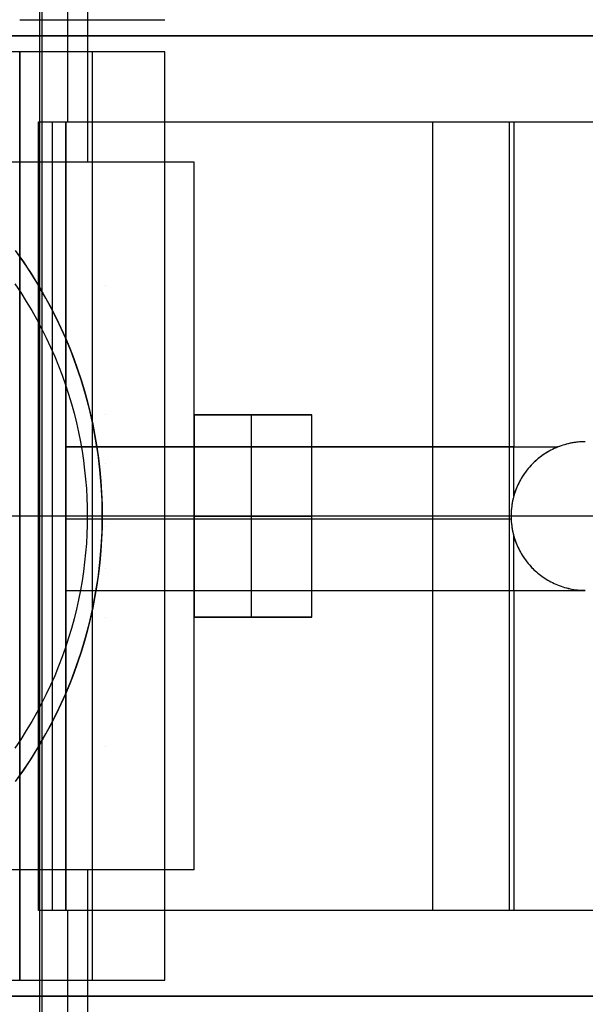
# Model space of a CAD drawing. Header units: millimetres. Extents: x -15 to 7, y 1 to 148.
# Tile 190 of 256: x -0.34 to 1.9, y 49.21 to 53.1. Entities that reach past the tile are written whole.
import ezdxf

# ---------------------------------------------------------------- set-up
doc = ezdxf.new("R2010")
doc.units = ezdxf.units.MM
doc.header["$MEASUREMENT"] = 0
doc.layers.add('Default', color=7, linetype='Continuous', true_color=0x000000)
doc.layers.add('Layer 01', color=7, linetype='Continuous', true_color=0x000000)

msp = doc.modelspace()

# ---------------------------------------------------------------- linework, layer by layer
at = {"layer": 'Default', "color": 254, "true_color": 0xcad1ee}
for points in [[(-0.2588, 8.6531), (-0.2588, 103.5282)], [(-0.2588, 9.9443), (-0.2588, 102.237)]]:
    msp.add_lwpolyline(points, dxfattribs=at)
at = {"layer": 'Default', "color": 171, "true_color": 0x8080ff}
for points in [[(-0.2497, 5.4828), (-0.2497, 70.4573)], [(-0.2497, 5.57), (-0.2497, 70.2391)]]:
    msp.add_lwpolyline(points, dxfattribs=at)
at = {"layer": 'Layer 01'}
for points in [[(-0.0686, 53.0394), (-0.0686, 53.5394)], [(-0.1484, 53.0394), (-0.1484, 53.3792)], [(-0.3386, 53.103), (0.2355, 53.103)], [(3.8392, 53.0394), (-4.1566, 53.0394)], [(3.8392, 53.0394), (-4.1566, 53.0394)], [(3.8392, 53.0394), (-3.9765, 53.0394)], [(3.8392, 53.0394), (-3.9765, 53.0394)], [(-3.1984, 53.0394), (2.9016, 53.0394)], [(-3.1984, 53.0394), (2.9016, 53.0394)], [(-0.1484, 52.6995), (-0.1484, 53.0394)], [(-0.0686, 52.5394), (-0.0686, 53.0394)], [(0.2355, 52.9757), (-3.5692, 52.9757)], [(-0.3386, 52.9757), (-3.0832, 52.9757)], [(0.2355, 52.9757), (-0.3386, 52.9757)], [(-0.3386, 52.9757), (-0.3386, 49.303)], [(-0.3386, 49.303), (-0.3386, 52.9757)], [(0.2355, 52.9757), (-0.3386, 52.9757)], [(-0.3386, 49.303), (-0.3386, 52.9757)], [(-0.0516, 52.9757), (-0.0516, 49.303)], [(0.2355, 49.303), (0.2355, 52.9757)], [(0.2355, 49.303), (0.2355, 52.9757)], [(0.2355, 49.303), (0.2355, 52.9757)], [(-0.2635, 52.6995), (3.3767, 52.6995)], [(-0.2635, 52.6995), (2.9016, 52.6995)], [(-0.2635, 52.0503), (-0.2635, 52.6995)], [(-0.2635, 52.0503), (-0.2635, 52.6995)], [(-0.2635, 49.5792), (-0.2635, 52.6995)], [(-0.2635, 52.6995), (2.8568, 52.6995)], [(-0.2635, 49.5792), (-0.2635, 52.6995)], [(-0.2635, 52.6995), (2.8568, 52.6995)], [(-0.263, 49.5792), (-0.263, 52.6995)], [(-0.2091, 49.5792), (-0.2091, 52.6995)], [(-0.1555, 49.5792), (-0.1555, 52.6995)], [(-0.155, 49.5792), (-0.155, 52.6995)], [(-0.1546, 51.4126), (-0.1546, 52.6995)], [(-0.1546, 52.6995), (1.6168, 52.6995)], [(1.2967, 49.5792), (1.2967, 52.6995)], [(1.2967, 51.4126), (1.2967, 52.6995)], [(1.5996, 49.5792), (1.5996, 52.6995)], [(1.6168, 52.6995), (2.1844, 52.6995)], [(1.6168, 52.6995), (1.6168, 51.4126)], [(1.6168, 52.6995), (1.6168, 51.4126)], [(0.3516, 52.5394), (-3.6484, 52.5394)], [(0.3516, 52.5394), (-3.6484, 52.5394)], [(0.3516, 52.5394), (-3.6484, 52.5394)], [(0.3516, 49.7394), (0.3516, 52.5394)], [(0.3516, 49.7394), (0.3516, 52.5394)], [(0.3516, 49.7394), (0.3516, 52.5394)], [(-0.3565, 52.1903), (-0.3243, 52.1451), (-0.2933, 52.0984), (-0.2635, 52.0503)], [(-0.3482, 52.1789), (-0.3241, 52.1448), (-0.3007, 52.1099), (-0.278, 52.0741), (-0.256, 52.0376), (-0.2347, 52.0004), (-0.2142, 51.9624), (-0.1945, 51.9236), (-0.1757, 51.8842), (-0.1577, 51.8441), (-0.1407, 51.8034), (-0.1246, 51.762), (-0.1095, 51.7201), (-0.0954, 51.6776), (-0.0823, 51.6346), (-0.0703, 51.5911), (-0.0593, 51.5472), (-0.0494, 51.5029), (-0.0407, 51.4583), (-0.0331, 51.4133), (-0.0266, 51.3681), (-0.0213, 51.3226), (-0.0171, 51.277), (-0.0142, 51.2312), (-0.0124, 51.1853), (-0.0118, 51.1394), (-0.0124, 51.0934), (-0.0142, 51.0475), (-0.0171, 51.0018), (-0.0213, 50.9561), (-0.0266, 50.9106), (-0.0331, 50.8654), (-0.0407, 50.8204), (-0.0494, 50.7758), (-0.0593, 50.7315), (-0.0703, 50.6876), (-0.0823, 50.6441), (-0.0954, 50.6011), (-0.1095, 50.5586), (-0.1246, 50.5167), (-0.1407, 50.4753), (-0.1577, 50.4346), (-0.1757, 50.3945), (-0.1945, 50.3551), (-0.2142, 50.3164), (-0.2347, 50.2783), (-0.256, 50.2411), (-0.278, 50.2046), (-0.3007, 50.1688), (-0.3241, 50.1339), (-0.3482, 50.0998)], [(-0.3482, 52.1789), (-0.3241, 52.1448), (-0.3007, 52.1099), (-0.278, 52.0741), (-0.256, 52.0376), (-0.2347, 52.0004), (-0.2142, 51.9624), (-0.1945, 51.9236), (-0.1757, 51.8842), (-0.1577, 51.8441), (-0.1407, 51.8034), (-0.1246, 51.762), (-0.1095, 51.7201), (-0.0954, 51.6776), (-0.0823, 51.6346), (-0.0703, 51.5911), (-0.0593, 51.5472), (-0.0494, 51.5029), (-0.0407, 51.4583), (-0.0331, 51.4133), (-0.0266, 51.3681), (-0.0213, 51.3226), (-0.0171, 51.277), (-0.0142, 51.2312), (-0.0124, 51.1853), (-0.0118, 51.1394), (-0.0124, 51.0934), (-0.0142, 51.0475), (-0.0171, 51.0018), (-0.0213, 50.9561), (-0.0266, 50.9106), (-0.0331, 50.8654), (-0.0407, 50.8204), (-0.0494, 50.7758), (-0.0593, 50.7315), (-0.0703, 50.6876), (-0.0823, 50.6441), (-0.0954, 50.6011), (-0.1095, 50.5586), (-0.1246, 50.5167), (-0.1407, 50.4753), (-0.1577, 50.4346), (-0.1757, 50.3945), (-0.1945, 50.3551), (-0.2142, 50.3164), (-0.2347, 50.2783), (-0.256, 50.2411), (-0.278, 50.2046), (-0.3007, 50.1688), (-0.3241, 50.1339), (-0.3482, 50.0998)], [(-0.3575, 52.0575), (-0.3344, 52.0231), (-0.3123, 51.9882), (-0.2911, 51.9529), (-0.2708, 51.9172), (-0.2516, 51.8811), (-0.2333, 51.8447), (-0.2161, 51.808), (-0.1998, 51.771), (-0.1846, 51.7338), (-0.1703, 51.6965), (-0.157, 51.659), (-0.1448, 51.6214), (-0.1335, 51.5837), (-0.1232, 51.5461), (-0.1139, 51.5084), (-0.1055, 51.4708), (-0.0981, 51.4332), (-0.0917, 51.3958), (-0.0861, 51.3585), (-0.0815, 51.3214), (-0.0777, 51.2845), (-0.0748, 51.2478), (-0.0728, 51.2114), (-0.0716, 51.1752), (-0.0712, 51.1394), (-0.0716, 51.1035), (-0.0728, 51.0674), (-0.0748, 51.0309), (-0.0777, 50.9942), (-0.0815, 50.9573), (-0.0861, 50.9202), (-0.0917, 50.8829), (-0.0981, 50.8455), (-0.1055, 50.8079), (-0.1139, 50.7703), (-0.1232, 50.7326), (-0.1335, 50.695), (-0.1448, 50.6573), (-0.157, 50.6197), (-0.1703, 50.5822), (-0.1846, 50.5449), (-0.1998, 50.5077), (-0.2161, 50.4707), (-0.2333, 50.434), (-0.2516, 50.3976), (-0.2708, 50.3615), (-0.2911, 50.3258), (-0.3123, 50.2905), (-0.3344, 50.2556), (-0.3575, 50.2212)], [(-0.2635, 50.2284), (-0.2349, 50.278), (-0.2077, 50.3288), (-0.182, 50.381), (-0.1579, 50.4343), (-0.1354, 50.4888), (-0.1145, 50.5443), (-0.0955, 50.6009), (-0.0782, 50.6583), (-0.0629, 50.7166), (-0.0495, 50.7756), (-0.038, 50.8352), (-0.0286, 50.8954), (-0.0213, 50.956), (-0.016, 51.0169), (-0.0128, 51.0781), (-0.0118, 51.1394), (-0.0128, 51.2006), (-0.016, 51.2618), (-0.0213, 51.3227), (-0.0286, 51.3833), (-0.038, 51.4435), (-0.0495, 51.5031), (-0.0629, 51.5621), (-0.0782, 51.6204), (-0.0955, 51.6779), (-0.1145, 51.7344), (-0.1354, 51.7899), (-0.1579, 51.8444), (-0.182, 51.8978), (-0.2077, 51.9499), (-0.2349, 52.0007), (-0.2635, 52.0503)], [(0.8172, 51.5394), (0.3516, 51.5394)], [(0.3516, 51.5394), (0.3516, 50.7394)], [(0.3516, 50.7394), (0.3516, 51.5394)], [(0.3516, 51.5394), (0.8172, 51.5394)], [(0.8172, 51.5394), (0.3516, 51.5394)], [(0.5794, 50.7394), (0.5794, 51.5394)], [(0.5794, 50.7394), (0.5794, 51.5394)], [(0.8172, 50.7394), (0.8172, 51.5394)], [(0.8172, 50.7394), (0.8172, 51.5394)], [(0.8172, 50.7394), (0.8172, 51.5394)], [(1.8998, 51.4333), (1.8922, 51.4332), (1.8846, 51.4329), (1.877, 51.4324), (1.8695, 51.4317), (1.8619, 51.4308), (1.8544, 51.4297), (1.847, 51.4285), (1.8396, 51.427), (1.8323, 51.4254), (1.825, 51.4236), (1.8178, 51.4216), (1.8107, 51.4194), (1.8036, 51.4171), (1.7967, 51.4146), (1.7898, 51.4119), (1.7831, 51.4091), (1.7764, 51.4061), (1.7699, 51.403), (1.7635, 51.3997), (1.7572, 51.3963), (1.751, 51.3928), (1.745, 51.3892), (1.7391, 51.3854), (1.7333, 51.3815), (1.7276, 51.3775), (1.7221, 51.3735), (1.7167, 51.3693), (1.7115, 51.365), (1.7064, 51.3607), (1.7015, 51.3562), (1.6967, 51.3517), (1.692, 51.3472), (1.6874, 51.3425), (1.6829, 51.3377), (1.6785, 51.3328), (1.6742, 51.3277), (1.6699, 51.3224), (1.6657, 51.3171), (1.6616, 51.3115), (1.6576, 51.3059), (1.6538, 51.3001), (1.65, 51.2942), (1.6463, 51.2881), (1.6428, 51.282), (1.6394, 51.2757), (1.6362, 51.2693), (1.6331, 51.2627), (1.6301, 51.2561), (1.6273, 51.2493), (1.6246, 51.2425), (1.6221, 51.2355), (1.6198, 51.2285), (1.6176, 51.2214), (1.6156, 51.2142), (1.6138, 51.2069), (1.6121, 51.1996), (1.6107, 51.1922), (1.6094, 51.1847), (1.6084, 51.1772), (1.6075, 51.1697), (1.6068, 51.1621), (1.6063, 51.1546), (1.606, 51.147), (1.6059, 51.1394), (1.606, 51.1317), (1.6063, 51.1241), (1.6068, 51.1166), (1.6075, 51.109), (1.6084, 51.1015), (1.6094, 51.094), (1.6107, 51.0865), (1.6121, 51.0791), (1.6138, 51.0718), (1.6156, 51.0645), (1.6176, 51.0573), (1.6198, 51.0502), (1.6221, 51.0432), (1.6246, 51.0362), (1.6273, 51.0294), (1.6301, 51.0226), (1.6331, 51.016), (1.6362, 51.0094), (1.6394, 51.003), (1.6428, 50.9967), (1.6463, 50.9906), (1.65, 50.9845), (1.6538, 50.9786), (1.6576, 50.9728), (1.6616, 50.9672), (1.6657, 50.9617), (1.6699, 50.9563), (1.6742, 50.951), (1.6785, 50.946), (1.6829, 50.941), (1.6874, 50.9362), (1.692, 50.9315), (1.6967, 50.927), (1.7015, 50.9225), (1.7064, 50.918), (1.7115, 50.9137), (1.7167, 50.9094), (1.7221, 50.9052), (1.7276, 50.9012), (1.7333, 50.8972), (1.7391, 50.8933), (1.745, 50.8895), (1.751, 50.8859), (1.7572, 50.8824), (1.7635, 50.879), (1.7699, 50.8757), (1.7764, 50.8726), (1.7831, 50.8696), (1.7898, 50.8668), (1.7967, 50.8641), (1.8036, 50.8616), (1.8107, 50.8593), (1.8178, 50.8571), (1.825, 50.8551), (1.8323, 50.8533), (1.8396, 50.8517), (1.847, 50.8502), (1.8544, 50.849), (1.8619, 50.8479), (1.8695, 50.847), (1.877, 50.8463), (1.8846, 50.8458), (1.8922, 50.8455), (1.8998, 50.8454)], [(1.8998, 51.4333), (1.8928, 51.4332), (1.8858, 51.4329), (1.8788, 51.4325), (1.8718, 51.4319), (1.8649, 51.4312), (1.858, 51.4303), (1.8511, 51.4292), (1.8442, 51.428), (1.8375, 51.4266), (1.8307, 51.425), (1.824, 51.4233), (1.8174, 51.4215), (1.8108, 51.4195), (1.8043, 51.4173), (1.7979, 51.415), (1.7916, 51.4126)], [(-0.1549, 50.8451), (-0.1549, 51.4126)], [(-0.1549, 51.4126), (1.6168, 51.4126)], [(1.6168, 51.4126), (-0.1546, 51.4126)], [(1.6168, 51.4126), (1.7916, 51.4126)], [(1.7916, 51.4126), (1.7843, 51.4096), (1.7771, 51.4064), (1.7701, 51.4031), (1.7631, 51.3996), (1.7564, 51.3959), (1.7497, 51.3921), (1.7432, 51.3881), (1.7369, 51.384), (1.7307, 51.3798), (1.7247, 51.3754), (1.7188, 51.3709), (1.7131, 51.3664), (1.7076, 51.3617), (1.7022, 51.3569), (1.697, 51.3521), (1.692, 51.3472), (1.6859, 51.3409), (1.68, 51.3344), (1.6741, 51.3276), (1.6685, 51.3206), (1.6629, 51.3133), (1.6576, 51.3058), (1.6524, 51.2981), (1.6475, 51.2901), (1.6428, 51.2819), (1.6383, 51.2734), (1.634, 51.2648), (1.63, 51.2559), (1.6263, 51.2469), (1.6228, 51.2377), (1.6197, 51.2283), (1.6168, 51.2188)], [(1.6168, 51.2188), (1.6168, 51.4126)], [(1.6168, 51.2188), (1.6143, 51.2092), (1.6121, 51.1994), (1.6102, 51.1896), (1.6087, 51.1796), (1.6075, 51.1696), (1.6066, 51.1596), (1.6061, 51.1495), (1.6059, 51.1394), (1.6061, 51.1292), (1.6066, 51.1191), (1.6075, 51.1091), (1.6087, 51.0991), (1.6102, 51.0891), (1.6121, 51.0793), (1.6143, 51.0695), (1.6168, 51.0599)], [(0.2355, 51.1394), (-3.5692, 51.1394)], [(-0.0712, 51.1394), (-0.5862, 51.1394)], [(0.3516, 51.1394), (-0.5862, 51.1394)], [(0.2355, 51.1394), (-0.3386, 51.1394)], [(1.6059, 51.1394), (-0.2635, 51.1394)], [(-0.1549, 51.1288), (1.6061, 51.1288)], [(1.9688, 51.1394), (-0.0118, 51.1394)], [(3.8392, 51.1394), (0.3516, 51.1394)], [(0.8172, 51.1394), (0.3516, 51.1394)], [(0.3516, 51.1394), (0.8172, 51.1394)], [(1.6168, 50.8451), (1.6168, 51.0599)], [(1.6168, 51.0599), (1.6197, 51.0504), (1.6228, 51.041), (1.6263, 51.0318), (1.63, 51.0228), (1.634, 51.0139), (1.6383, 51.0053), (1.6428, 50.9968), (1.6475, 50.9886), (1.6524, 50.9806), (1.6576, 50.9729), (1.6629, 50.9654), (1.6685, 50.9581), (1.6741, 50.9511), (1.68, 50.9443), (1.6859, 50.9378), (1.692, 50.9315), (1.6967, 50.927), (1.7015, 50.9225), (1.7064, 50.918), (1.7115, 50.9137), (1.7167, 50.9094), (1.7221, 50.9052), (1.7276, 50.9012), (1.7333, 50.8972), (1.7391, 50.8933), (1.745, 50.8895), (1.751, 50.8859), (1.7572, 50.8823), (1.7635, 50.8789), (1.7699, 50.8757), (1.7764, 50.8726), (1.7831, 50.8696), (1.7898, 50.8667), (1.7967, 50.8641), (1.8036, 50.8616), (1.8107, 50.8592), (1.8178, 50.857), (1.825, 50.855), (1.8323, 50.8532), (1.8396, 50.8516), (1.847, 50.8501), (1.8544, 50.8488), (1.8619, 50.8478), (1.8695, 50.8469), (1.877, 50.8462), (1.8846, 50.8457), (1.8922, 50.8454), (1.8998, 50.8453)], [(-0.1549, 50.8451), (1.6168, 50.8451)], [(-0.1546, 49.5792), (-0.1546, 50.8451)], [(-0.1546, 50.8451), (1.6168, 50.8451)], [(1.2967, 49.5792), (1.2967, 50.8451)], [(1.6168, 50.8451), (1.8998, 50.8453)], [(1.6168, 50.8451), (1.6168, 49.5792)], [(1.6168, 50.8451), (1.6168, 49.5792)], [(0.8172, 50.7394), (0.3516, 50.7394)], [(0.3516, 50.7394), (0.8172, 50.7394)], [(0.8172, 50.7394), (0.3516, 50.7394)], [(-0.2635, 50.2284), (-0.2933, 50.1803), (-0.3243, 50.1337), (-0.3565, 50.0884)], [(-0.2635, 49.5792), (-0.2635, 50.2284)], [(-0.2635, 49.5792), (-0.2635, 50.2284)], [(0.3516, 49.7394), (-3.6484, 49.7394)], [(0.3516, 49.7394), (-3.6484, 49.7394)], [(0.3516, 49.7394), (-3.6484, 49.7394)], [(-0.0686, 49.2394), (-0.0686, 49.7394)], [(2.9016, 49.5792), (-0.2635, 49.5792)], [(3.3767, 49.5792), (-0.2635, 49.5792)], [(2.8568, 49.5792), (-0.2635, 49.5792)], [(2.8568, 49.5792), (-0.2635, 49.5792)], [(1.6168, 49.5792), (-0.1546, 49.5792)], [(-0.1484, 49.2394), (-0.1484, 49.5792)], [(2.1844, 49.5792), (1.6168, 49.5792)], [(-3.5692, 49.303), (0.2355, 49.303)], [(-3.0832, 49.303), (-0.3386, 49.303)], [(-0.3386, 49.303), (0.2355, 49.303)], [(-0.3386, 49.303), (0.2355, 49.303)], [(3.8392, 49.2394), (-4.1566, 49.2394)], [(3.8392, 49.2394), (-4.1566, 49.2394)], [(3.8392, 49.2394), (-3.9765, 49.2394)], [(3.8392, 49.2394), (-3.9765, 49.2394)], [(-3.1984, 49.2394), (2.9016, 49.2394)], [(-3.1984, 49.2394), (2.9016, 49.2394)], [(-0.1484, 48.8995), (-0.1484, 49.2394)], [(-0.0686, 48.7394), (-0.0686, 49.2394)]]:
    msp.add_lwpolyline(points, dxfattribs=at)
at = {"layer": 'Layer 01', "extrusion": (1, 0, 0)}
for points in [[(53.0394, -21.838), (53.0394, -8.9756)], [(53.0394, -21.838), (53.0394, -8.9756)], [(52.9757, -17.7456), (52.9757, -11.9836)], [(52.9757, -18.0229), (52.9757, -11.9836)], [(52.6995, -8.9756), (52.6995, -9.3428)], [(52.6995, -7.8343), (52.6995, -12.457)], [(52.6995, -8.9756), (52.6995, -9.3428)], [(52.6995, -7.8343), (52.6995, -8.1363)], [(52.5394, -21.838), (52.5394, -29.3159)], [(52.0503, -9.3428), (52.0503, -8.9756)], [(51.5394, -27.2933), (51.5394, -29.0159)], [(51.5394, -29.0159), (51.5394, -27.2933)], [(51.5394, -27.2933), (51.5394, -29.0159)], [(51.4126, -8.1363), (51.4126, -7.8343)], [(51.3472, -8.1363), (51.3472, -12.457)], [(51.1394, -8.761), (51.1394, -12.457)], [(51.1394, -18.0229), (51.1394, -11.9836)], [(51.1394, -21.838), (51.1394, -27.2933)], [(51.1394, -29.0159), (51.1394, -29.3159)], [(51.1394, -27.2933), (51.1394, -29.0159)], [(51.0986, -17.7456), (51.0986, -11.9836)], [(50.9315, -8.1363), (50.9315, -12.457)], [(50.8451, -7.8343), (50.8451, -8.1363)], [(50.7394, -27.2933), (50.7394, -29.0159)], [(50.7394, -29.0159), (50.7394, -27.2933)], [(50.7394, -27.2933), (50.7394, -29.0159)], [(50.2284, -8.9756), (50.2284, -9.3428)], [(49.7394, -21.838), (49.7394, -29.3159)], [(49.5792, -8.9756), (49.5792, -9.3428)], [(49.5792, -7.8343), (49.5792, -12.457)], [(49.5792, -8.9756), (49.5792, -9.3428)], [(49.5792, -8.1363), (49.5792, -7.8343)], [(49.303, -11.9836), (49.303, -17.7456)], [(49.303, -18.0229), (49.303, -11.9836)], [(49.2394, -21.838), (49.2394, -8.9756)], [(49.2394, -21.838), (49.2394, -8.9756)]]:
    msp.add_lwpolyline(points, dxfattribs=at)
at = {"layer": 'Layer 01', "extrusion": (0, 1, 0)}
for points in [[(0.263, -8.761), (0.2635, -12.457)], [(0.263, -8.761), (0.1555, -8.6539)], [(0.1555, -8.6539), (0.1546, -7.8343)], [(0.1549, -8.1363), (0.1546, -7.8343)], [(0.1546, -7.8343), (0.1549, -8.1363)], [(0.1555, -8.6539), (0.2626, -8.761)], [(0.1546, -7.8343), (0.1555, -8.6539)], [(0.263, -8.761), (0.2635, -12.457)], [(0.1555, -8.6539), (0.263, -8.761)], [(0.1546, -7.8343), (0.1555, -8.6539)]]:
    msp.add_lwpolyline(points, dxfattribs=at)

doc.saveas('drawing.dxf')
